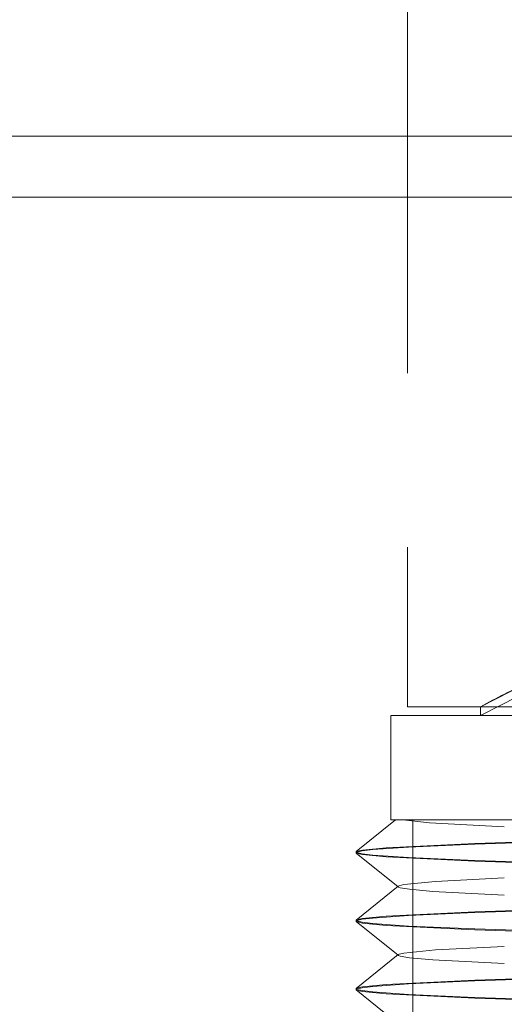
# Model space of a CAD drawing. Extents: x 5.1 to 61.7, y -5.9 to 61.5.
# Tile 17 of 23: x 16.578 to 16.856, y 38.124 to 38.69. Entities that reach past the tile are written whole.
import ezdxf

# ---------------------------------------------------------------- set-up
doc = ezdxf.new("R2010")
doc.units = 0
doc.header["$MEASUREMENT"] = 0
doc.linetypes.add('DASHED', pattern=[15, 12, -3])

msp = doc.modelspace()

# ---------------------------------------------------------------- linework, layer by layer
at = {"color": 7, "linetype": 'DASHED', "lineweight": 13, "ltscale": 0.018225}
msp.add_line((16.8007, 39.02415), (16.8007, 38.29515), dxfattribs=at)
at = {"color": 7, "linetype": 'DASHED', "lineweight": 13, "ltscale": 0.03937}
for p, q in [((6.8287, 38.62293), (27.1787, 38.62293)), ((27.1787, 38.62293), (6.8287, 38.62293)), ((6.8287, 38.58793), (27.1787, 38.58793)), ((27.1787, 38.58793), (6.8287, 38.58793))]:
    msp.add_line(p, q, dxfattribs=at)
at = {"color": 7, "linetype": 'DASHED', "lineweight": 13, "ltscale": 0.005075}
msp.add_line((16.8007, 38.29515), (17.0037, 38.29515), dxfattribs=at)
at = {"color": 7, "linetype": 'DASHED', "lineweight": 13, "ltscale": 0.000125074}
msp.add_line((16.8427, 38.29515), (16.8427, 38.29015), dxfattribs=at)
at = {"color": 7, "linetype": 'DASHED', "lineweight": 13, "ltscale": 0.001487}
for p, q in [((16.9022, 38.29515), (16.8427, 38.29515)), ((16.9022, 38.29015), (16.8427, 38.29015))]:
    msp.add_line(p, q, dxfattribs=at)
at = {"color": 7, "linetype": 'DASHED', "lineweight": 13, "ltscale": 0.002203}
for p, q in [((16.7912, 38.29015), (16.87931, 38.29015)), ((16.7912, 38.23015), (16.87931, 38.23015))]:
    msp.add_line(p, q, dxfattribs=at)
at = {"color": 7, "linetype": 'DASHED', "lineweight": 13, "ltscale": 0.0015}
msp.add_line((16.7912, 38.29015), (16.7912, 38.23015), dxfattribs=at)
at = {"color": 7, "linetype": 'DASHED', "lineweight": 13, "ltscale": 0.000724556}
msp.add_line((16.77132, 38.2119), (16.79384, 38.23015), dxfattribs=at)
at = {"color": 7, "linetype": 'DASHED', "lineweight": 13, "ltscale": 0.001432}
msp.add_line((16.8511, 38.23015), (16.79384, 38.23015), dxfattribs=at)
at = {"color": 7, "linetype": 'DASHED', "lineweight": 13, "ltscale": 0.0155}
msp.add_line((16.8037, 38.23015), (16.8037, 37.61015), dxfattribs=at)
at = {"color": 7, "linetype": 'DASHED', "lineweight": 13, "ltscale": 0.001}
msp.add_line((16.8037, 38.19015), (16.8037, 38.23015), dxfattribs=at)
at = {"color": 7, "linetype": 'DASHED', "lineweight": 13, "ltscale": 0.01}
for p, q in [((17.2037, 38.23015), (16.8037, 38.23015)), ((17.2037, 38.19015), (16.8037, 38.19015))]:
    msp.add_line(p, q, dxfattribs=at)
at = {"color": 7, "linetype": 'DASHED', "lineweight": 13, "ltscale": 0.001883}
msp.add_line((16.9264, 38.23015), (16.8511, 38.23015), dxfattribs=at)
at = {"color": 7, "linetype": 'DASHED', "lineweight": 13, "ltscale": 0.001369}
for p, q in [((16.89401, 38.21845), (16.8393, 38.21662)), ((16.8393, 38.21619), (16.89401, 38.21802)), ((16.8393, 38.2068), (16.89401, 38.20498)), ((16.89401, 38.20455), (16.8393, 38.20637)), ((16.89401, 38.17915), (16.8393, 38.17732)), ((16.8393, 38.17689), (16.89401, 38.17872)), ((16.8393, 38.1675), (16.89401, 38.16567)), ((16.89401, 38.16524), (16.8393, 38.16707)), ((16.89401, 38.13985), (16.8393, 38.13802)), ((16.8393, 38.13759), (16.89401, 38.13942)), ((16.8393, 38.1282), (16.89401, 38.12637)), ((16.89401, 38.12594), (16.8393, 38.12777))]:
    msp.add_line(p, q, dxfattribs=at)
at = {"color": 7, "linetype": 'DASHED', "lineweight": 13, "ltscale": 5.53366e-06}
for p, q in [((16.77132, 38.2119), (16.7712, 38.21171)), ((16.77132, 38.21109), (16.7712, 38.21128))]:
    msp.add_line(p, q, dxfattribs=at)
at = {"color": 7, "linetype": 'DASHED', "lineweight": 13, "ltscale": 1.08133e-05}
msp.add_line((16.7712, 38.21171), (16.7712, 38.21128), dxfattribs=at)
at = {"color": 7, "linetype": 'DASHED', "lineweight": 13, "ltscale": 0.000772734}
for p, q in [((16.79533, 38.19163), (16.77132, 38.21109)), ((16.79533, 38.11303), (16.77132, 38.13249))]:
    msp.add_line(p, q, dxfattribs=at)
at = {"color": 7, "linetype": 'DASHED', "lineweight": 13, "ltscale": 0.000772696}
for p, q in [((16.77132, 38.1726), (16.79533, 38.19206)), ((16.77132, 38.1333), (16.79533, 38.15276))]:
    msp.add_line(p, q, dxfattribs=at)
at = {"color": 7, "linetype": 'DASHED', "lineweight": 13, "ltscale": 6.28513e-06}
msp.add_line((16.7952, 38.19185), (16.79533, 38.19206), dxfattribs=at)
at = {"color": 7, "linetype": 'DASHED', "lineweight": 13, "ltscale": 6.2341e-06}
for p, q in [((16.79533, 38.19163), (16.7952, 38.19185)), ((16.7952, 38.15255), (16.79533, 38.15276)), ((16.79533, 38.15234), (16.7952, 38.15255))]:
    msp.add_line(p, q, dxfattribs=at)
at = {"color": 7, "linetype": 'DASHED', "lineweight": 13, "ltscale": 5.63576e-06}
for p, q in [((16.77132, 38.1726), (16.7712, 38.17241)), ((16.77132, 38.17179), (16.7712, 38.17198))]:
    msp.add_line(p, q, dxfattribs=at)
at = {"color": 7, "linetype": 'DASHED', "lineweight": 13, "ltscale": 1.06932e-05}
msp.add_line((16.7712, 38.17241), (16.7712, 38.17198), dxfattribs=at)
at = {"color": 7, "linetype": 'DASHED', "lineweight": 13, "ltscale": 0.000772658}
msp.add_line((16.79533, 38.15234), (16.77132, 38.17179), dxfattribs=at)
at = {"color": 7, "linetype": 'DASHED', "lineweight": 13, "ltscale": 5.58462e-06}
for p, q in [((16.77132, 38.1333), (16.7712, 38.13311)), ((16.77132, 38.13249), (16.7712, 38.13268))]:
    msp.add_line(p, q, dxfattribs=at)
at = {"color": 7, "linetype": 'DASHED', "lineweight": 13, "ltscale": 1.07532e-05}
msp.add_line((16.7712, 38.13311), (16.7712, 38.13268), dxfattribs=at)
at = {"color": 7, "linetype": 'DASHED', "lineweight": 13, "ltscale": 0.03937}
for points in [[(17.03581, 38.33515), (17.02157, 38.33656), (17.00722, 38.33717), (16.99274, 38.33695), (16.97831, 38.33591), (16.96412, 38.33411), (16.95029, 38.33159), (16.92433, 38.32499), (16.90084, 38.31701), (16.88027, 38.30858), (16.86406, 38.30109), (16.8427, 38.29015)], [(16.94154, 38.33542), (16.92433, 38.33066), (16.90838, 38.32533), (16.88172, 38.31457), (16.87021, 38.30926), (16.8427, 38.29515)], [(16.85627, 38.22623), (16.81333, 38.22851), (16.79799, 38.23015)], [(16.7712, 38.21128), (16.77124, 38.2114), (16.77132, 38.21147), (16.77159, 38.21163), (16.77468, 38.21234), (16.78081, 38.21307), (16.80128, 38.21452), (16.8393, 38.21619)], [(16.8393, 38.21662), (16.78845, 38.21414), (16.77486, 38.2128), (16.77195, 38.2122), (16.77132, 38.2119)], [(16.7712, 38.21171), (16.77124, 38.2116), (16.77132, 38.21152), (16.77159, 38.21137), (16.77468, 38.21065), (16.78081, 38.20993), (16.80128, 38.20848), (16.8393, 38.2068)], [(16.8393, 38.20637), (16.78845, 38.20886), (16.77486, 38.21019), (16.77195, 38.2108), (16.77132, 38.21109)], [(16.79533, 38.19206), (16.79592, 38.19235), (16.79852, 38.19294), (16.81684, 38.19473), (16.85627, 38.19676)], [(16.85627, 38.18693), (16.81516, 38.18908), (16.80189, 38.19028), (16.79642, 38.19119), (16.79557, 38.19149), (16.79533, 38.19163)], [(16.7712, 38.17198), (16.77124, 38.1721), (16.77132, 38.17217), (16.77159, 38.17233), (16.77468, 38.17304), (16.78081, 38.17377), (16.80128, 38.17522), (16.8393, 38.17689)], [(16.8393, 38.17732), (16.78845, 38.17484), (16.77486, 38.1735), (16.77195, 38.1729), (16.77132, 38.1726)], [(16.7712, 38.17241), (16.77124, 38.1723), (16.77132, 38.17222), (16.77159, 38.17207), (16.77468, 38.17135), (16.78081, 38.17062), (16.80128, 38.16918), (16.8393, 38.1675)], [(16.8393, 38.16707), (16.78845, 38.16956), (16.77486, 38.1709), (16.77195, 38.1715), (16.77132, 38.17179)], [(16.79533, 38.15276), (16.79592, 38.15305), (16.79852, 38.15364), (16.81684, 38.15543), (16.85627, 38.15746)], [(16.85627, 38.14764), (16.81516, 38.14978), (16.80189, 38.15098), (16.79642, 38.15189), (16.79557, 38.15219), (16.79533, 38.15234)], [(16.7712, 38.13268), (16.77124, 38.1328), (16.77132, 38.13287), (16.77159, 38.13303), (16.77468, 38.13374), (16.78081, 38.13447), (16.80128, 38.13592), (16.8393, 38.13759)], [(16.7712, 38.13311), (16.77124, 38.133), (16.77132, 38.13292), (16.77159, 38.13277), (16.77468, 38.13206), (16.78081, 38.13132), (16.80128, 38.12988), (16.8393, 38.1282)], [(16.8393, 38.13802), (16.78845, 38.13553), (16.77486, 38.1342), (16.77195, 38.1336), (16.77132, 38.1333)], [(16.8393, 38.12777), (16.78845, 38.13026), (16.77486, 38.13159), (16.77195, 38.1322), (16.77132, 38.13249)]]:
    msp.add_lwpolyline(points, dxfattribs=at)
msp.add_arc((17.10841, 37.81134), 0.55197, 115.5604, 118.7762, dxfattribs=at)

doc.saveas('drawing.dxf')
